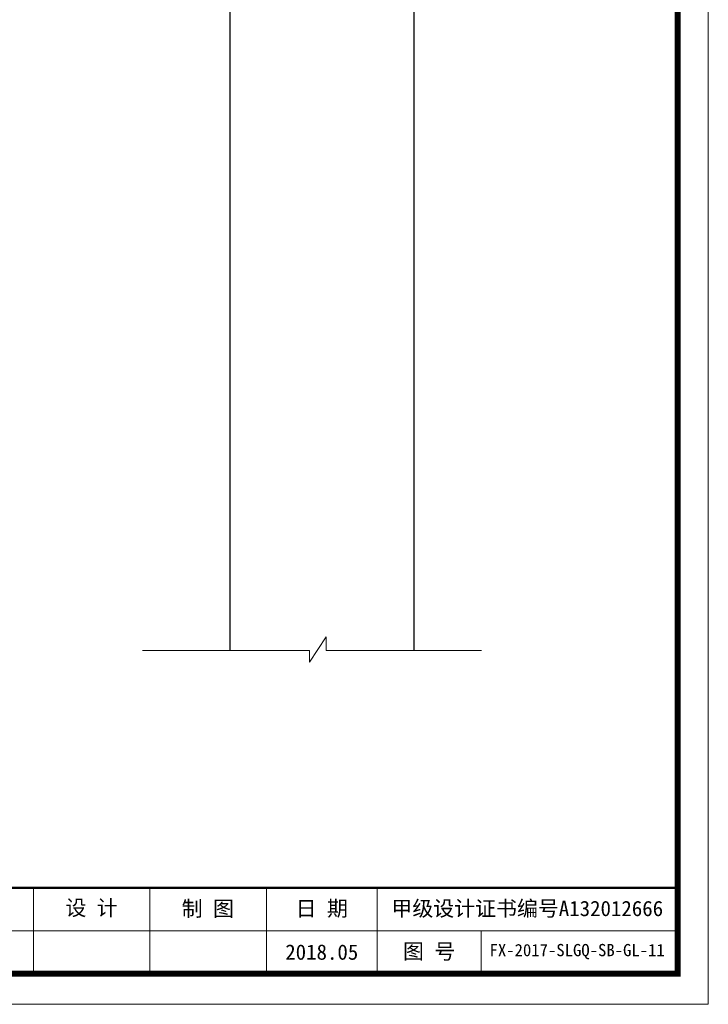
# Model space of a CAD drawing. Extents: x -27255 to 1448651, y 31034 to 8081248.
# Tile 15 of 198: x 583808 to 583920, y 3855659 to 3855819. Entities that reach past the tile are written whole.
import ezdxf
from ezdxf.enums import TextEntityAlignment as Align

# ---------------------------------------------------------------- set-up
doc = ezdxf.new("R2010")
doc.units = 0
doc.layers.get('0').update_dxf_attribs({"linetype": 'CONTINUOUS'})
for name, color, linetype, lineweight in [('0.09标注线', 3, 'CONTINUOUS', 9), ('0.13填充', 8, 'CONTINUOUS', 9), ('0.13文字', 3, 'CONTINUOUS', 13), ('图框', 7, 'CONTINUOUS', 20)]:
    doc.layers.add(name, color=color, linetype=linetype, lineweight=lineweight)
doc.styles.add('LYJFS', font='times.ttf', dxfattribs={"width": 0.7})
doc.styles.add('仿宋', font='FangSong_GB2312.ttf', dxfattribs={"width": 0.7})
doc.styles.add('宋体', font='FangSong_GB2312.ttf')

# ---------------------------------------------------------------- blocks, each defined once
blk = doc.blocks.new('d4trtg')
at = {"lineweight": 0}
for p, q in [((658071.2, 3902577.3), (658071.2, 3899605.3)), ((658021.2, 3899725.4), (655949.8, 3899725.4)), ((658071.2, 3899605.3), (653868.4, 3899605.3))]:
    blk.add_line(p, q, dxfattribs=at)
for p, q in [((656970.5, 3899795.5), (656970.5, 3899655.4)), ((657160.6, 3899795.5), (657160.6, 3899655.4)), ((657350.8, 3899795.5), (657350.8, 3899655.4)), ((657530.9, 3899795.5), (657530.9, 3899655.4)), ((657701, 3899725.4), (657701, 3899655.4))]:
    blk.add_line(p, q)
at = {"lineweight": 0, "const_width": 10}
blk.add_lwpolyline([(654118.6, 3902527.3), (658021.2, 3902527.3), (658021.2, 3899655.4), (654118.6, 3899655.4)], close=True, dxfattribs=at)
at = {"lineweight": 0, "const_width": 4}
blk.add_lwpolyline([(658021.2, 3899795.5), (654118.6, 3899795.5)], dxfattribs=at)
at = {"style": '仿宋'}
blk.add_text('2018.05', height=25.02, dxfattribs=at).set_placement((657440.8, 3899690.4), align=Align.MIDDLE)
at = {"attachment_point": 5, "style": '宋体'}
for s, insert, char_height in [('设 计', (657065.3, 3899761.4), 25.02), ('制 图', (657254.9, 3899760.2), 25.02), ('日 期', (657440.8, 3899760.4), 25.02), ('甲级设计证书编号A132012666', (657776, 3899760.4), 25.017), ('图 号', (657615.9, 3899690.4), 25.02)]:
    blk.add_mtext(s, dxfattribs=dict(at, insert=insert, char_height=char_height))

msp = doc.modelspace()

# ---------------------------------------------------------------- linework, layer by layer
at = {"layer": '0.09标注线'}
for p, q in [((583855.11196, 3855714.58787), (583857.8152, 3855718.74024)), ((583857.8152, 3855718.74024), (583857.8152, 3855716.5035)), ((583855.11196, 3855716.5035), (583827.8684, 3855716.5035)), ((583855.11196, 3855716.5035), (583855.11196, 3855714.58787)), ((583883.17715, 3855716.5035), (583857.8152, 3855716.5035))]:
    msp.add_line(p, q, dxfattribs=at)
at = {"layer": '0.13填充', "color": 7, "lineweight": 30, "ltscale": 0.005}
for p, q in [((583842.18237, 3855716.5035), (583842.18237, 3855944.18282)), ((583872.18237, 3855716.5035), (583872.18237, 3855944.18282))]:
    msp.add_line(p, q, dxfattribs=at)

# ---------------------------------------------------------------- block references
at = {"layer": '图框', "xscale": 0.09999999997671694, "yscale": 0.1000000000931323, "zscale": 0.1}
msp.add_blockref('d4trtg', (518113.04167, 3465698.20585), dxfattribs=at)

# ---------------------------------------------------------------- texts
at = {"layer": '0.13文字', "linetype": 'Continuous', "lineweight": 13, "insert": (583884.49124, 3855668.59173), "char_height": 2, "width": 41.6631828, "attachment_point": 1, "style": 'LYJFS'}
msp.add_mtext('{\\fFangSong_GB2312|b0|i0|c134|p49;\\W1;\\C7;FX-2017-SLGQ-SB-GL-11}', dxfattribs=at)

doc.saveas('drawing.dxf')
